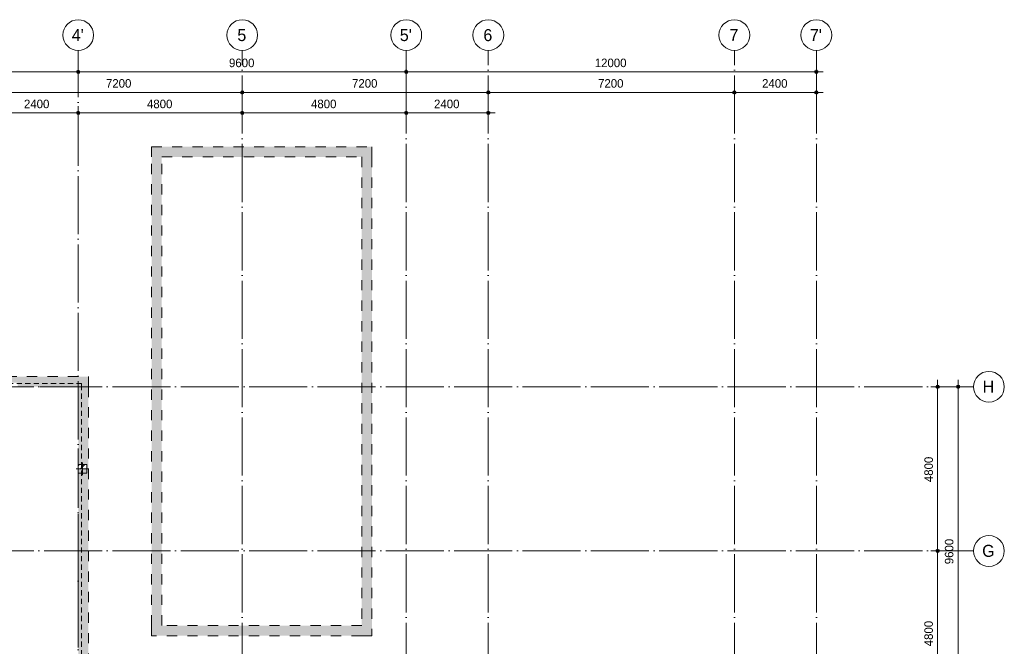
# Model space of a CAD drawing. Header units: millimetres. Extents: x -2900 to 56100, y -900 to 49332.
# Tile 9 of 9: x 27288 to 56100, y 31013 to 49332. Entities that reach past the tile are written whole.
import ezdxf

# ---------------------------------------------------------------- set-up
doc = ezdxf.new("R2010")
doc.units = ezdxf.units.MM
for name, pattern in [('WSP_hhidden', [250, 150, -100]), ('WSP_hidden', [600, 300, -300]), ('WSP_stramienlijn', [2000, 1700, -150, 0, -150])]:
    doc.linetypes.add(name, pattern=pattern)
for name, color, linetype, lineweight in [('00_algemeen - 0_25mm', 2, 'Continuous', 18), ('00_maatvoering', 8, 'Continuous', 13), ('00_maatvoering-100', 8, 'Continuous', 13), ('07_stramien', 4, 'Continuous', 13), ('16_funderingsconstructies', 2, 'Continuous', 18), ('28_hoofddraagconstructies - kolommen en liggers', 1, 'Continuous', 13)]:
    doc.layers.add(name, color=color, linetype=linetype, lineweight=lineweight)
doc.layers.add('00_algemeen - beyond', color=9, linetype='Continuous')
doc.styles.add('Revittext', font='txt', dxfattribs={"height": 350})
doc.styles.add('Revittext_1', font='txt', dxfattribs={"height": 250})
doc.dimstyles.new('WSP_25_-_transparant', dxfattribs={"dimscale": 304.8, "dimtxt": 252.223969, "dimasz": 1.312336, "dimexe": 0.656168, "dimexo": 0.0625, "dimgap": 0.213255, "dimtad": 1, "dimdec": 0, "dimzin": 0, "dimdsep": 46, "dimtxsty": 'Revittext_1', "dimblk1": 'DOTSMALL', "dimblk2": 'DOTSMALL', "dimsah": 1, "dimcen": 0.09, "dimdle": 0.656168, "dimazin": 0, "dimtfac": 1, "dimtdec": 4, "dimtix": 1, "dimtmove": 0, "dimatfit": 3, "dimfxl": 0.656168, "dimfxlon": 1, "dimtvp": 1, "dimtolj": 1, "dimtzin": 0, "dimarcsym": 2})
pattern_1 = [(45, (-29125, -36200), (-449.013, 449.013), []), (45, (-28966.25, -36200), (0, 898.026), []), (45, (-29283.75, -36200), (0, 898.026), [])]

# ---------------------------------------------------------------- blocks, each defined once
blk = doc.blocks.new('17_WSP_FD_prefab - fundatiepaal v18-0 - 250x250-V20-palenplan - plot - 100')
at = {"layer": '16_funderingsconstructies', "lineweight": 13}
h = blk.add_hatch(dxfattribs=at)
h.set_pattern_fill('FP_17', color=10, style=0, pattern_type=2)
h.set_pattern_definition(pattern_1)
h.paths.add_polyline_path([(-125, 0), (0, 0), (-125, 125)])
h = blk.add_hatch(dxfattribs=at)
h.set_pattern_fill('FP_17', color=10, style=0, pattern_type=2)
h.set_pattern_definition(pattern_1)
h.paths.add_polyline_path([(0, 0), (0, 125), (-125, 125)])
h = blk.add_hatch(dxfattribs=at)
h.set_pattern_fill('FP_17', color=10, style=0, pattern_type=2)
h.set_pattern_definition(pattern_1)
h.paths.add_polyline_path([(0, 0), (125, 0), (125, 125)])
h = blk.add_hatch(dxfattribs=at)
h.set_pattern_fill('FP_17', color=10, style=0, pattern_type=2)
h.set_pattern_definition(pattern_1)
h.paths.add_polyline_path([(0, 0), (125, 125), (0, 125)])
at = {"layer": '00_algemeen - 0_25mm', "color": 8}
for p, q in [((-187.5, 0), (187.5, 0)), ((-125, 125), (125, 125)), ((-125, -125), (-125, 125)), ((0, 187.5), (0, -187.5)), ((125, 125), (125, -125)), ((125, -125), (-125, -125))]:
    blk.add_line(p, q, dxfattribs=at)
blk = doc.blocks.new('Grid - Stramienbol 9_0mm-3500-palenplan - plot - 100')
at = {"layer": '07_stramien'}
blk.add_circle((0, 0), 4.5, dxfattribs=at)
blk = doc.blocks.new('DIMBLOCK1-palenplan - plot - 100')
at = {"layer": '00_maatvoering-100'}
h = blk.add_hatch(color=256, dxfattribs=at)
edge = h.paths.add_edge_path()
edge.add_arc((2600, 47807), 50, 0, 360)
h = blk.add_hatch(color=256, dxfattribs=at)
edge = h.paths.add_edge_path()
edge.add_arc((29000, 47807), 50, 0, 360)
for p, q in [((2600, 48007), (2600, 47607)), ((2600, 47807), (2600, 48007)), ((29000, 48007), (29000, 47607)), ((29000, 47807), (29000, 48007)), ((2400, 47807), (29000, 47807))]:
    blk.add_line(p, q, dxfattribs=at)
for centre in [(2600, 47807), (29000, 47807)]:
    blk.add_circle(centre, 50, dxfattribs=at)
at = {"layer": '00_maatvoering-100', "color": 0, "insert": (15315, 48195), "char_height": 250, "width": 1164.11, "attachment_point": 1, "line_spacing_factor": 0.931288, "style": 'Revittext_1'}
blk.add_mtext('26400', dxfattribs=at)
blk = doc.blocks.new('_DotSmall')
at = {"color": 0, "linetype": 'ByBlock', "const_width": 0.5}
blk.add_lwpolyline([(-0.0625, 0, 1), (0.0625, 0, 1)], format="xyb", close=True, dxfattribs=at)
blk = doc.blocks.new('DIMBLOCK2-palenplan - plot - 100')
at = {"layer": '00_maatvoering-100'}
h = blk.add_hatch(color=256, dxfattribs=at)
edge = h.paths.add_edge_path()
edge.add_arc((29000, 47807), 50, 0, 360)
h = blk.add_hatch(color=256, dxfattribs=at)
edge = h.paths.add_edge_path()
edge.add_arc((38600, 47807), 50, 0, 360)
for p, q in [((29000, 48007), (29000, 47607)), ((29000, 47807), (29000, 48007)), ((38600, 48007), (38600, 47607)), ((38600, 47807), (38600, 48007)), ((29000, 47807), (38600, 47807))]:
    blk.add_line(p, q, dxfattribs=at)
for centre in [(29000, 47807), (38600, 47807)]:
    blk.add_circle(centre, 50, dxfattribs=at)
at = {"layer": '00_maatvoering-100', "color": 0, "insert": (33412, 48195), "char_height": 250, "width": 931.29, "attachment_point": 1, "line_spacing_factor": 0.931288, "style": 'Revittext_1'}
blk.add_mtext('9600', dxfattribs=at)
blk = doc.blocks.new('DIMBLOCK3-palenplan - plot - 100')
at = {"layer": '00_maatvoering-100'}
h = blk.add_hatch(color=256, dxfattribs=at)
edge = h.paths.add_edge_path()
edge.add_arc((38600, 47807), 50, 0, 360)
h = blk.add_hatch(color=256, dxfattribs=at)
edge = h.paths.add_edge_path()
edge.add_arc((50600, 47807), 50, 0, 360)
for p, q in [((38600, 48007), (38600, 47607)), ((38600, 47807), (38600, 48007)), ((50600, 48007), (50600, 47607)), ((50600, 47807), (50600, 48007)), ((38600, 47807), (50800, 47807))]:
    blk.add_line(p, q, dxfattribs=at)
for centre in [(38600, 47807), (50600, 47807)]:
    blk.add_circle(centre, 50, dxfattribs=at)
at = {"layer": '00_maatvoering-100', "color": 0, "insert": (44115, 48195), "char_height": 250, "width": 1164.11, "attachment_point": 1, "line_spacing_factor": 0.931288, "style": 'Revittext_1'}
blk.add_mtext('12000', dxfattribs=at)
blk = doc.blocks.new('DIMBLOCK8-palenplan - plot - 100')
at = {"layer": '00_maatvoering-100'}
h = blk.add_hatch(color=256, dxfattribs=at)
edge = h.paths.add_edge_path()
edge.add_arc((26600, 47207), 50, 0, 360)
h = blk.add_hatch(color=256, dxfattribs=at)
edge = h.paths.add_edge_path()
edge.add_arc((33800, 47207), 50, 0, 360)
for p, q in [((26600, 47407), (26600, 47007)), ((26600, 47207), (26600, 47407)), ((33800, 47407), (33800, 47007)), ((33800, 47207), (33800, 47407)), ((26600, 47207), (33800, 47207))]:
    blk.add_line(p, q, dxfattribs=at)
for centre in [(26600, 47207), (33800, 47207)]:
    blk.add_circle(centre, 50, dxfattribs=at)
at = {"layer": '00_maatvoering-100', "color": 0, "insert": (29812, 47595), "char_height": 250, "width": 931.29, "attachment_point": 1, "line_spacing_factor": 0.931288, "style": 'Revittext_1'}
blk.add_mtext('7200', dxfattribs=at)
blk = doc.blocks.new('DIMBLOCK9-palenplan - plot - 100')
at = {"layer": '00_maatvoering-100'}
h = blk.add_hatch(color=256, dxfattribs=at)
edge = h.paths.add_edge_path()
edge.add_arc((33800, 47207), 50, 0, 360)
h = blk.add_hatch(color=256, dxfattribs=at)
edge = h.paths.add_edge_path()
edge.add_arc((41000, 47207), 50, 0, 360)
for p, q in [((33800, 47407), (33800, 47007)), ((33800, 47207), (33800, 47407)), ((41000, 47407), (41000, 47007)), ((41000, 47207), (41000, 47407)), ((33800, 47207), (41000, 47207))]:
    blk.add_line(p, q, dxfattribs=at)
for centre in [(33800, 47207), (41000, 47207)]:
    blk.add_circle(centre, 50, dxfattribs=at)
at = {"layer": '00_maatvoering-100', "color": 0, "insert": (37012, 47595), "char_height": 250, "width": 931.29, "attachment_point": 1, "line_spacing_factor": 0.931288, "style": 'Revittext_1'}
blk.add_mtext('7200', dxfattribs=at)
blk = doc.blocks.new('DIMBLOCK10-palenplan - plot - 100')
at = {"layer": '00_maatvoering-100'}
h = blk.add_hatch(color=256, dxfattribs=at)
edge = h.paths.add_edge_path()
edge.add_arc((41000, 47207), 50, 0, 360)
h = blk.add_hatch(color=256, dxfattribs=at)
edge = h.paths.add_edge_path()
edge.add_arc((48200, 47207), 50, 0, 360)
for p, q in [((41000, 47407), (41000, 47007)), ((41000, 47207), (41000, 47407)), ((48200, 47407), (48200, 47007)), ((48200, 47207), (48200, 47407)), ((41000, 47207), (48200, 47207))]:
    blk.add_line(p, q, dxfattribs=at)
for centre in [(41000, 47207), (48200, 47207)]:
    blk.add_circle(centre, 50, dxfattribs=at)
at = {"layer": '00_maatvoering-100', "color": 0, "insert": (44212, 47595), "char_height": 250, "width": 931.29, "attachment_point": 1, "line_spacing_factor": 0.931288, "style": 'Revittext_1'}
blk.add_mtext('7200', dxfattribs=at)
blk = doc.blocks.new('DIMBLOCK11-palenplan - plot - 100')
at = {"layer": '00_maatvoering-100'}
h = blk.add_hatch(color=256, dxfattribs=at)
edge = h.paths.add_edge_path()
edge.add_arc((48200, 47207), 50, 0, 360)
h = blk.add_hatch(color=256, dxfattribs=at)
edge = h.paths.add_edge_path()
edge.add_arc((50600, 47207), 50, 0, 360)
for p, q in [((48200, 47407), (48200, 47007)), ((48200, 47207), (48200, 47407)), ((50600, 47407), (50600, 47007)), ((50600, 47207), (50600, 47407)), ((48200, 47207), (50800, 47207))]:
    blk.add_line(p, q, dxfattribs=at)
for centre in [(48200, 47207), (50600, 47207)]:
    blk.add_circle(centre, 50, dxfattribs=at)
at = {"layer": '00_maatvoering-100', "color": 0, "insert": (49012, 47595), "char_height": 250, "width": 931.29, "attachment_point": 1, "line_spacing_factor": 0.931288, "style": 'Revittext_1'}
blk.add_mtext('2400', dxfattribs=at)
blk = doc.blocks.new('DIMBLOCK12-palenplan - plot - 100')
at = {"layer": '00_maatvoering-100'}
h = blk.add_hatch(color=256, dxfattribs=at)
edge = h.paths.add_edge_path()
edge.add_arc((33800, 46607), 50, 0, 360)
h = blk.add_hatch(color=256, dxfattribs=at)
edge = h.paths.add_edge_path()
edge.add_arc((38600, 46607), 50, 0, 360)
for p, q in [((33800, 46807), (33800, 46407)), ((33800, 46607), (33800, 46807)), ((38600, 46807), (38600, 46407)), ((38600, 46607), (38600, 46807)), ((33600, 46607), (38600, 46607))]:
    blk.add_line(p, q, dxfattribs=at)
for centre in [(33800, 46607), (38600, 46607)]:
    blk.add_circle(centre, 50, dxfattribs=at)
at = {"layer": '00_maatvoering-100', "color": 0, "insert": (35812, 46995), "char_height": 250, "width": 931.29, "attachment_point": 1, "line_spacing_factor": 0.931288, "style": 'Revittext_1'}
blk.add_mtext('4800', dxfattribs=at)
blk = doc.blocks.new('DIMBLOCK13-palenplan - plot - 100')
at = {"layer": '00_maatvoering-100'}
h = blk.add_hatch(color=256, dxfattribs=at)
edge = h.paths.add_edge_path()
edge.add_arc((38600, 46607), 50, 0, 360)
h = blk.add_hatch(color=256, dxfattribs=at)
edge = h.paths.add_edge_path()
edge.add_arc((41000, 46607), 50, 0, 360)
for p, q in [((38600, 46807), (38600, 46407)), ((38600, 46607), (38600, 46807)), ((41000, 46807), (41000, 46407)), ((41000, 46607), (41000, 46807)), ((38600, 46607), (41200, 46607))]:
    blk.add_line(p, q, dxfattribs=at)
for centre in [(38600, 46607), (41000, 46607)]:
    blk.add_circle(centre, 50, dxfattribs=at)
at = {"layer": '00_maatvoering-100', "color": 0, "insert": (39412, 46995), "char_height": 250, "width": 931.29, "attachment_point": 1, "line_spacing_factor": 0.931288, "style": 'Revittext_1'}
blk.add_mtext('2400', dxfattribs=at)
blk = doc.blocks.new('DIMBLOCK16-palenplan - plot - 100')
at = {"layer": '00_maatvoering-100'}
h = blk.add_hatch(color=256, dxfattribs=at)
edge = h.paths.add_edge_path()
edge.add_arc((26600, 46607), 50, 0, 360)
h = blk.add_hatch(color=256, dxfattribs=at)
edge = h.paths.add_edge_path()
edge.add_arc((29000, 46607), 50, 0, 360)
for p, q in [((26600, 46807), (26600, 46407)), ((26600, 46607), (26600, 46807)), ((29000, 46807), (29000, 46407)), ((29000, 46607), (29000, 46807)), ((26600, 46607), (29000, 46607))]:
    blk.add_line(p, q, dxfattribs=at)
for centre in [(26600, 46607), (29000, 46607)]:
    blk.add_circle(centre, 50, dxfattribs=at)
at = {"layer": '00_maatvoering-100', "color": 0, "insert": (27412, 46995), "char_height": 250, "width": 931.29, "attachment_point": 1, "line_spacing_factor": 0.931288, "style": 'Revittext_1'}
blk.add_mtext('2400', dxfattribs=at)
blk = doc.blocks.new('DIMBLOCK17-palenplan - plot - 100')
at = {"layer": '00_maatvoering-100'}
h = blk.add_hatch(color=256, dxfattribs=at)
edge = h.paths.add_edge_path()
edge.add_arc((29000, 46607), 50, 0, 360)
h = blk.add_hatch(color=256, dxfattribs=at)
edge = h.paths.add_edge_path()
edge.add_arc((33800, 46607), 50, 0, 360)
for p, q in [((29000, 46807), (29000, 46407)), ((29000, 46607), (29000, 46807)), ((33800, 46807), (33800, 46407)), ((33800, 46607), (33800, 46807)), ((29000, 46607), (34000, 46607))]:
    blk.add_line(p, q, dxfattribs=at)
for centre in [(29000, 46607), (33800, 46607)]:
    blk.add_circle(centre, 50, dxfattribs=at)
at = {"layer": '00_maatvoering-100', "color": 0, "insert": (31012, 46995), "char_height": 250, "width": 931.29, "attachment_point": 1, "line_spacing_factor": 0.931288, "style": 'Revittext_1'}
blk.add_mtext('4800', dxfattribs=at)
blk = doc.blocks.new('DIMBLOCK43-palenplan - plot - 100')
at = {"layer": '00_maatvoering-100'}
h = blk.add_hatch(color=256, dxfattribs=at)
edge = h.paths.add_edge_path()
edge.add_arc((54149, 38600), 50, 0, 360)
h = blk.add_hatch(color=256, dxfattribs=at)
edge = h.paths.add_edge_path()
edge.add_arc((54149, 33800), 50, 0, 360)
for p, q in [((54149, 38800), (54149, 33800)), ((54349, 38600), (53949, 38600)), ((54149, 38600), (54349, 38600)), ((54349, 33800), (53949, 33800)), ((54149, 33800), (54349, 33800))]:
    blk.add_line(p, q, dxfattribs=at)
for centre in [(54149, 38600), (54149, 33800)]:
    blk.add_circle(centre, 50, dxfattribs=at)
at = {"layer": '00_maatvoering-100', "color": 0, "insert": (53760, 35812), "char_height": 250, "width": 931.29, "attachment_point": 1, "rotation": 90, "line_spacing_factor": 0.931288, "style": 'Revittext_1'}
blk.add_mtext('4800', dxfattribs=at)
blk = doc.blocks.new('DIMBLOCK44-palenplan - plot - 100')
at = {"layer": '00_maatvoering-100'}
h = blk.add_hatch(color=256, dxfattribs=at)
edge = h.paths.add_edge_path()
edge.add_arc((54149, 33800), 50, 0, 360)
h = blk.add_hatch(color=256, dxfattribs=at)
edge = h.paths.add_edge_path()
edge.add_arc((54149, 29000), 50, 0, 360)
for p, q in [((54349, 33800), (53949, 33800)), ((54149, 33800), (54149, 29000)), ((54149, 33800), (54349, 33800)), ((54349, 29000), (53949, 29000)), ((54149, 29000), (54349, 29000))]:
    blk.add_line(p, q, dxfattribs=at)
for centre in [(54149, 33800), (54149, 29000)]:
    blk.add_circle(centre, 50, dxfattribs=at)
at = {"layer": '00_maatvoering-100', "color": 0, "insert": (53760, 31012), "char_height": 250, "width": 931.29, "attachment_point": 1, "rotation": 90, "line_spacing_factor": 0.931288, "style": 'Revittext_1'}
blk.add_mtext('4800', dxfattribs=at)
blk = doc.blocks.new('DIMBLOCK50-palenplan - plot - 100')
at = {"layer": '00_maatvoering-100'}
h = blk.add_hatch(color=256, dxfattribs=at)
edge = h.paths.add_edge_path()
edge.add_arc((54749, 38600), 50, 0, 360)
h = blk.add_hatch(color=256, dxfattribs=at)
edge = h.paths.add_edge_path()
edge.add_arc((54749, 29000), 50, 0, 360)
for p, q in [((54749, 38800), (54749, 29000)), ((54949, 38600), (54549, 38600)), ((54749, 38600), (54949, 38600)), ((54949, 29000), (54549, 29000)), ((54749, 29000), (54949, 29000))]:
    blk.add_line(p, q, dxfattribs=at)
for centre in [(54749, 38600), (54749, 29000)]:
    blk.add_circle(centre, 50, dxfattribs=at)
at = {"layer": '00_maatvoering-100', "color": 0, "insert": (54360, 33412), "char_height": 250, "width": 931.29, "attachment_point": 1, "rotation": 90, "line_spacing_factor": 0.931288, "style": 'Revittext_1'}
blk.add_mtext('9600', dxfattribs=at)

msp = doc.modelspace()

# ---------------------------------------------------------------- hatches: boundary and pattern name
at = {"layer": '00_algemeen - beyond'}
for points in [[(37295, 45320), (37595, 45320), (37595, 45620), (31145, 45620), (31145, 45320), (31445, 45320)], [(31445, 31620), (31445, 45320), (31145, 45320), (31145, 31620)], [(37595, 31320), (37595, 45320), (37295, 45320), (37295, 31320)], [(29000, 19400), (29300, 19400), (29300, 38600), (29000, 38600), (29000, 36325), (29250, 36325), (29250, 36200), (29000, 36200), (29000, 29125), (29250, 29125), (29250, 29000), (29000, 29000), (29000, 21925), (29250, 21925), (29250, 21800), (29000, 21800), (29000, 21675)], [(37295, 31320), (37295, 31620), (31145, 31620), (31145, 31320)]]:
    msp.add_hatch(color=256, dxfattribs=at).paths.add_polyline_path(points)
h = msp.add_hatch(color=256, dxfattribs=at)
h.paths.add_polyline_path([(29300, 38600), (29300, 38900), (2300, 38900), (2300, 38600), (25975, 38600), (25975, 38725), (26225, 38725), (26225, 38600), (26975, 38600), (26975, 38725), (27225, 38725), (27225, 38600), (29000, 38600)])
h.paths.add_polyline_path([(19775, 38725), (19775, 38850), (20025, 38850), (20025, 38725), (19900, 38725)])
h.paths.add_polyline_path([(19025, 38725), (18775, 38725), (18775, 38850), (19025, 38850)])
h.paths.add_polyline_path([(4500, 38725), (4375, 38725), (4375, 38850), (4625, 38850), (4625, 38725)])
h.paths.add_polyline_path([(12825, 38725), (12575, 38725), (12575, 38850), (12825, 38850), (12825, 38781.7)])
h.paths.add_polyline_path([(11825, 38725), (11575, 38725), (11575, 38850), (11825, 38850), (11825, 38793)])
h.paths.add_polyline_path([(5500, 38725), (5375, 38725), (5375, 38850), (5625, 38850), (5625, 38725)])

# ---------------------------------------------------------------- linework, layer by layer
at = {"layer": '00_algemeen - beyond', "linetype": 'WSP_hidden', "lineweight": 13}
for p, q in [((31145, 45320), (31145, 45620)), ((31145, 45620), (37595, 45620)), ((37595, 45620), (37595, 45320)), ((31145, 31620), (31145, 45320)), ((31445, 45320), (37295, 45320)), ((31445, 31620), (31445, 45320)), ((37295, 45320), (37295, 31620)), ((37595, 45320), (37595, 31320)), ((2300, 38900), (29300, 38900)), ((29300, 38900), (29300, 38600)), ((27287.5, 38600), (29000, 38600)), ((29000, 38600), (29000, 36325)), ((29300, 38600), (29300, 19700)), ((29000, 36075), (29000, 29125)), ((31145, 31320), (31145, 31620)), ((37295, 31620), (31445, 31620)), ((37295, 31320), (31145, 31320)), ((37595, 31320), (37295, 31320))]:
    msp.add_line(p, q, dxfattribs=at)
at = {"layer": '07_stramien', "linetype": 'WSP_stramienlijn'}
for p, q in [((29000, 13061.2), (29000, 48432.3)), ((33800, 0), (33800, 48432.3)), ((38600, 0), (38600, 48432.3)), ((41000, 0), (41000, 48432.3)), ((48200, 0), (48200, 48432.3)), ((50600, 0), (50600, 48432.3)), ((-2000, 38600), (55200, 38600)), ((-2000, 33800), (55200, 33800))]:
    msp.add_line(p, q, dxfattribs=at)
at = {"layer": '28_hoofddraagconstructies - kolommen en liggers', "linetype": 'WSP_hhidden'}
for p, q in [((29100, 38700), (2500, 38700)), ((29100, 38600), (29100, 38700)), ((29100, 19500), (29100, 38600))]:
    msp.add_line(p, q, dxfattribs=at)

# ---------------------------------------------------------------- block references
at = {"layer": '07_stramien', "xscale": 99.99999999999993, "yscale": 99.99999999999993, "zscale": 99.99999999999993}
for p in [(29000, 48882.3), (33800, 48882.3), (38600, 48882.3), (41000, 48882.3), (48200, 48882.3), (50600, 48882.3)]:
    msp.add_blockref('Grid - Stramienbol 9_0mm-3500-palenplan - plot - 100', p, dxfattribs=at)
at = {"layer": '07_stramien', "xscale": 99.99999999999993, "yscale": 99.99999999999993, "zscale": 99.99999999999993, "rotation": 269.9999999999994}
for p in [(55650, 38600), (55650, 33800)]:
    msp.add_blockref('Grid - Stramienbol 9_0mm-3500-palenplan - plot - 100', p, dxfattribs=at)
at = {"layer": '16_funderingsconstructies', "color": 55, "lineweight": 13}
msp.add_blockref('17_WSP_FD_prefab - fundatiepaal v18-0 - 250x250-V20-palenplan - plot - 100', (29125, 36200), dxfattribs=at)

# ---------------------------------------------------------------- texts
at = {"layer": '07_stramien', "char_height": 350, "attachment_point": 1, "style": 'Revittext'}
for s, insert, width in [("4'", (28811.4, 49057.9), 448.945), ('5', (33657.4, 49057.9), 336.709), ("5'", (38411.4, 49057.9), 448.945), ('6', (40857.4, 49057.9), 336.709), ('7', (48057.4, 49057.9), 336.709), ("7'", (50411.4, 49057.9), 448.945), ('H', (55465.4, 38778.3), 432.911), ('G', (55452.4, 33978.3), 464.979)]:
    msp.add_mtext(s, dxfattribs=dict(at, insert=insert, width=width))

# ---------------------------------------------------------------- dimensions: what is measured, and where the dimension line sits
at = {"layer": '00_maatvoering'}
for base, p1, p2, override, picture, middle in [((29000, 47806.5), (2600, 48006.5), (29000, 48006.5), {"dimpost": '<>', "dimfxl": 26400}, 'DIMBLOCK1-palenplan - plot - 100', (15800, 47999.2)), ((38600, 47806.5), (29000, 48006.5), (38600, 48006.5), {"dimpost": '<>', "dimfxl": 9600}, 'DIMBLOCK2-palenplan - plot - 100', (33800, 47999.2)), ((50600, 47806.5), (38600, 48006.5), (50600, 48006.5), {"dimpost": '<>', "dimfxl": 12000}, 'DIMBLOCK3-palenplan - plot - 100', (44600, 47999.2)), ((33800, 47206.5), (26600, 47406.5), (33800, 47406.5), {"dimpost": '<>', "dimfxl": 7200}, 'DIMBLOCK8-palenplan - plot - 100', (30200, 47399.2)), ((41000, 47206.5), (33800, 47406.5), (41000, 47406.5), {"dimpost": '<>', "dimfxl": 7200}, 'DIMBLOCK9-palenplan - plot - 100', (37400, 47399.2)), ((48200, 47206.5), (41000, 47406.5), (48200, 47406.5), {"dimpost": '<>', "dimfxl": 7200}, 'DIMBLOCK10-palenplan - plot - 100', (44600, 47399.2)), ((50600, 47206.5), (48200, 47406.5), (50600, 47406.5), {"dimpost": '<>', "dimfxl": 2400}, 'DIMBLOCK11-palenplan - plot - 100', (49400, 47399.2)), ((29000, 46606.5), (26600, 46806.5), (29000, 46806.5), {"dimpost": '<>', "dimfxl": 2400}, 'DIMBLOCK16-palenplan - plot - 100', (27800, 46799.2)), ((33800, 46606.5), (29000, 46806.5), (33800, 46806.5), {"dimpost": '<>', "dimfxl": 4800}, 'DIMBLOCK17-palenplan - plot - 100', (31400, 46799.2)), ((38600, 46606.5), (33800, 46806.5), (38600, 46806.5), {"dimpost": '<>', "dimfxl": 4800}, 'DIMBLOCK12-palenplan - plot - 100', (36200, 46799.2)), ((41000, 46606.5), (38600, 46806.5), (41000, 46806.5), {"dimpost": '<>', "dimfxl": 2400}, 'DIMBLOCK13-palenplan - plot - 100', (39800, 46799.2))]:
    dim = msp.add_linear_dim(base=base, p1=p1, p2=p2, dimstyle='WSP_25_-_transparant', override=override, dxfattribs=at)
    dim.commit()
    dim.dimension.update_dxf_attribs({"geometry": picture, "text_midpoint": middle})
for base, p1, p2, override, picture, middle in [((54148.7, 33800), (54348.7, 38600), (54348.7, 33800), {"dimpost": '<>', "dimfxl": 4800}, 'DIMBLOCK43-palenplan - plot - 100', (53956, 36200)), ((54748.7, 29000), (54948.7, 38600), (54948.7, 29000), {"dimpost": '<>', "dimfxl": 9600}, 'DIMBLOCK50-palenplan - plot - 100', (54556, 33800)), ((54148.7, 29000), (54348.7, 33800), (54348.7, 29000), {"dimpost": '<>', "dimfxl": 4800}, 'DIMBLOCK44-palenplan - plot - 100', (53956, 31400))]:
    dim = msp.add_linear_dim(base=base, p1=p1, p2=p2, angle=90, dimstyle='WSP_25_-_transparant', override=override, dxfattribs=at)
    dim.commit()
    dim.dimension.update_dxf_attribs({"geometry": picture, "text_midpoint": middle})

doc.saveas('drawing.dxf')
